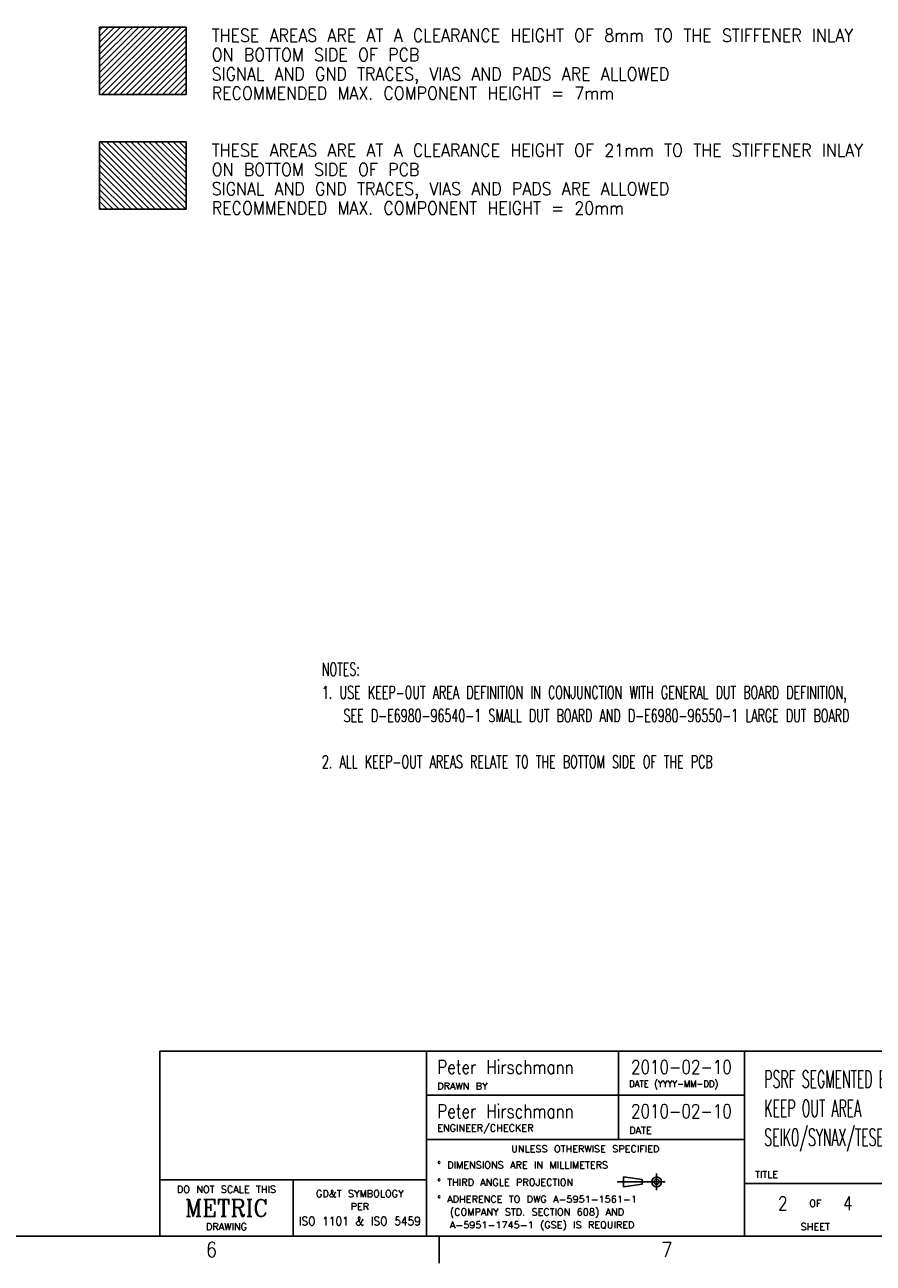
# Model space of a CAD drawing. Header units: inches. Extents: x 0 to 841, y 0 to 594.
# Tile 11 of 13: x 536 to 735, y 0 to 289. Entities that reach past the tile are written whole.
import ezdxf

# ---------------------------------------------------------------- set-up
doc = ezdxf.new("R2010")
doc.units = ezdxf.units.IN
doc.linetypes.add('DOT_CENTER', pattern=[14, 12, -1, 0, -1])
doc.layers.add('1', color=7, linetype='Continuous')
doc.styles.add('CONVERTER_11', font='txt.shx', dxfattribs={"width": 0.63})
doc.styles.add('CONVERTER_14', font='txt.shx', dxfattribs={"width": 0.9})
doc.styles.add('CONVERTER_17', font='txt.shx', dxfattribs={"width": 0.81})
doc.styles.add('CONVERTER_18', font='txt.shx', dxfattribs={"width": 1.035})
doc.styles.add('CONVERTER_19', font='complex.shx', dxfattribs={"width": 0.532})
doc.styles.add('CONVERTER_20', font='complex.shx', dxfattribs={"width": 0.95})

# ---------------------------------------------------------------- blocks, each defined once
blk = doc.blocks.new('front1__3', base_point=(418.97, 352.62))
at = {"layer": '1', "linetype": 'Continuous'}
h = blk.add_hatch(dxfattribs=at)
h.set_pattern_fill('_USER', color=1, angle=45, pattern_type=0)
h.set_pattern_definition([(45, (0, 0), (-0.7071068, 0.7071068), [])])
h.paths.add_polyline_path([(574.09, 288.7), (574.09, 272.99), (553.9, 272.99), (553.9, 288.7)])
h = blk.add_hatch(dxfattribs=at)
h.set_pattern_fill('_USER', color=1, angle=-45, pattern_type=0)
h.set_pattern_definition([(-45, (0, 0), (0.7071068, 0.7071068), [])])
h.paths.add_polyline_path([(574.09, 261.88), (574.09, 246.18), (553.9, 246.18), (553.9, 261.88)])
at = {"layer": '1', "color": 7, "linetype": 'Continuous'}
for p, q in [((553.9, 288.7), (574.09, 288.7)), ((553.9, 272.99), (553.9, 288.7)), ((574.09, 288.7), (574.09, 272.99)), ((574.09, 272.99), (553.9, 272.99)), ((553.9, 246.18), (553.9, 261.88)), ((553.9, 261.88), (574.09, 261.88)), ((574.09, 261.88), (574.09, 246.18)), ((574.09, 246.18), (553.9, 246.18))]:
    blk.add_line(p, q, dxfattribs=at)
at = {"layer": '1', "color": 1, "char_height": 3, "attachment_point": 7, "line_spacing_factor": 0.90036, "style": 'CONVERTER_14'}
for s, insert in [('THESE AREAS ARE AT A CLEARANCE HEIGHT OF 8mm TO THE STIFFENER INLAY\\PON BOTTOM SIDE OF PCB\\PSIGNAL AND GND TRACES, VIAS AND PADS ARE ALLOWED\\PRECOMMENDED MAX. COMPONENT HEIGHT = 7mm', (580.09, 271.77)), ('THESE AREAS ARE AT A CLEARANCE HEIGHT OF 21mm TO THE STIFFENER INLAY\\PON BOTTOM SIDE OF PCB\\PSIGNAL AND GND TRACES, VIAS AND PADS ARE ALLOWED\\PRECOMMENDED MAX. COMPONENT HEIGHT = 20mm', (580.09, 244.95))]:
    blk.add_mtext(s, dxfattribs=dict(at, insert=insert))
blk = doc.blocks.new('2__4', base_point=(418.97, 323.69))
blk.add_blockref('front1__3', (418.97, 352.62))
at = {"layer": '1', "color": 1, "insert": (605.83, 115.6), "char_height": 3, "attachment_point": 7, "line_spacing_factor": 1.080432, "style": 'CONVERTER_11'}
blk.add_mtext('NOTES:\\P1. USE KEEP-OUT AREA DEFINITION IN CONJUNCTION WITH GENERAL DUT BOARD DEFINITION,\\P   SEE D-E6980-96540-1 SMALL DUT BOARD AND D-E6980-96550-1 LARGE DUT BOARD\\P \\P2. ALL KEEP-OUT AREAS RELATE TO THE BOTTOM SIDE OF THE PCB', dxfattribs=at)
blk = doc.blocks.new('rf_stiffener_assy__5', base_point=(418.97, 323.69))
at = {"layer": '1'}
blk.add_blockref('2__4', (418.97, 323.69), dxfattribs=at)
blk = doc.blocks.new('TOP__6', base_point=(413.719, 302.867))
blk.add_blockref('rf_stiffener_assy__5', (418.968, 323.694))
blk = doc.blocks.new('Drawing_Grid_Zones__7', base_point=(6.35, 6.35))
at = {"layer": '1', "color": 4, "linetype": 'Continuous'}
blk.add_line((633.225, 6.35), (633.225, 0), dxfattribs=at)
at = {"layer": '1', "color": 4, "char_height": 3.5, "attachment_point": 5, "line_spacing_factor": 1.080432, "style": 'CONVERTER_14'}
for s, insert in [('6', (580.04375, 3.175)), ('7', (686.40625, 3.175))]:
    blk.add_mtext(s, dxfattribs=dict(at, insert=insert))
blk = doc.blocks.new('A1_Size_Verigy_Frame__9', base_point=(6.35, 6.35))
at = {"color": 7, "linetype": 'Continuous'}
for p, q in [((567.95, 49.54), (630.26, 49.54)), ((567.95, 49.54), (567.95, 6.35)), ((630.26, 49.54), (834.65, 49.54)), ((630.26, 49.54), (630.26, 6.35)), ((704.49, 6.35), (704.49, 49.54)), ((770.75, 18.59), (704.49, 18.59))]:
    blk.add_line(p, q, dxfattribs=at)
at = {"color": 4, "linetype": 'Continuous'}
for p, q in [((675.09, 49.54), (675.09, 28.91)), ((704.49, 39.22), (630.26, 39.22)), ((630.17, 28.91), (704.49, 28.91)), ((567.95, 19.45), (630.26, 19.45)), ((599.1, 19.45), (599.1, 6.35)), ((676.27, 17.85), (676.27, 20.16)), ((676.27, 20.16), (680.63, 19.58)), ((680.63, 18.43), (676.27, 17.85)), ((680.63, 19.58), (680.63, 18.43))]:
    blk.add_line(p, q, dxfattribs=at)
at = {"color": 4, "linetype": 'DOT_CENTER'}
for p, q in [((684, 20.97), (684, 17.04)), ((674.79, 19), (682.04, 19)), ((682.04, 19), (685.96, 19))]:
    blk.add_line(p, q, dxfattribs=at)
at = {"color": 4, "linetype": 'Continuous'}
for radius in [1.15, 0.58]:
    blk.add_circle((684, 19), radius, dxfattribs=at)
at = {"layer": '1', "color": 7, "linetype": 'Continuous'}
blk.add_line((9.35, 6.35), (831.65, 6.35), dxfattribs=at)
at = {"layer": '1'}
blk.add_blockref('Drawing_Grid_Zones__7', (6.35, 6.35), dxfattribs=at)
at = {"color": 3, "line_spacing_factor": 1.020408}
for s, insert, char_height, attachment_point, style in [('Peter Hirschmann', (632.76, 45.83), 3.2, 4, 'CONVERTER_17'), ('2010-02-10', (689.79, 45.83), 3.2, 5, 'CONVERTER_17'), ('PSRF SEGMENTED BRIDGE ADAPTER\\PKEEP OUT AREA\\PSEIKO/SYNAX/TESEC', (709.15, 35.53), 4, 4, 'CONVERTER_19'), ('Peter Hirschmann', (632.76, 35.51), 3.2, 4, 'CONVERTER_17'), ('2010-02-10', (689.79, 35.51), 3.2, 5, 'CONVERTER_17'), ('2', (713.46, 13.99), 3.2, 5, 'CONVERTER_17'), ('4', (728.66, 13.99), 3.2, 5, 'CONVERTER_17')]:
    blk.add_mtext(s, dxfattribs=dict(at, insert=insert, char_height=char_height, attachment_point=attachment_point, style=style))
at = {"color": 4}
for s, insert, char_height, attachment_point, line_spacing_factor, style in [('DRAWN BY', (632.76, 40.57), 1.6, 7, 1.12545, 'CONVERTER_18'), ('DATE (YYYY-MM-DD)', (677.59, 40.57), 1.6, 7, 1.12545, 'CONVERTER_14'), ('ENGINEER/CHECKER', (632.76, 30.26), 1.6, 7, 1.12545, 'CONVERTER_18'), ('DATE', (677.59, 30.26), 1.6, 7, 1.12545, 'CONVERTER_18'), ('UNLESS OTHERWISE SPECIFIED', (667.33, 27.51), 1.6, 2, 1.12545, 'CONVERTER_18'), ('%%d DIMENSIONS ARE IN MILLIMETERS', (632.76, 23.73), 1.6, 1, 1.12545, 'CONVERTER_18'), ('TITLE', (706.99, 19.94), 1.6, 7, 1.12545, 'CONVERTER_18'), ('DO NOT SCALE THIS', (583.53, 18.05), 1.6, 2, 1.12545, 'CONVERTER_18'), ('%%d THIRD ANGLE PROJECTION', (632.76, 19.69), 1.6, 1, 1.12545, 'CONVERTER_18'), ('METRIC', (583.53, 12.9), 4, 5, 1.320528, 'CONVERTER_20'), ('GD&T SYMBOLOGY', (614.68, 17.05), 1.6, 2, 1.12545, 'CONVERTER_18'), ('%%d ADHERENCE TO DWG A-5951-1561-1\\P  (COMPANY STD. SECTION 608) AND\\P  A-5951-1745-1 (GSE) IS REQUIRED', (632.76, 15.76), 1.6, 1, 1.12545, 'CONVERTER_18'), ('OF', (721.06, 13.99), 1.6, 5, 1.12545, 'CONVERTER_18'), ('PER', (614.68, 14.05), 1.6, 2, 0.90036, 'CONVERTER_18'), ('DRAWING', (583.53, 7.75), 1.6, 8, 1.12545, 'CONVERTER_18'), ('ISO 1101 & ISO 5459', (614.68, 8.85), 2, 8, 0.90036, 'CONVERTER_14'), ('SHEET', (721.06, 7.76), 1.6, 8, 1.12545, 'CONVERTER_18')]:
    blk.add_mtext(s, dxfattribs=dict(at, insert=insert, char_height=char_height, attachment_point=attachment_point, line_spacing_factor=line_spacing_factor, style=style))

msp = doc.modelspace()

# ---------------------------------------------------------------- block references
for name, p in [('A1_Size_Verigy_Frame__9', (6.35, 6.35)), ('TOP__6', (413.72, 302.87))]:
    msp.add_blockref(name, p)

doc.saveas('drawing.dxf')
